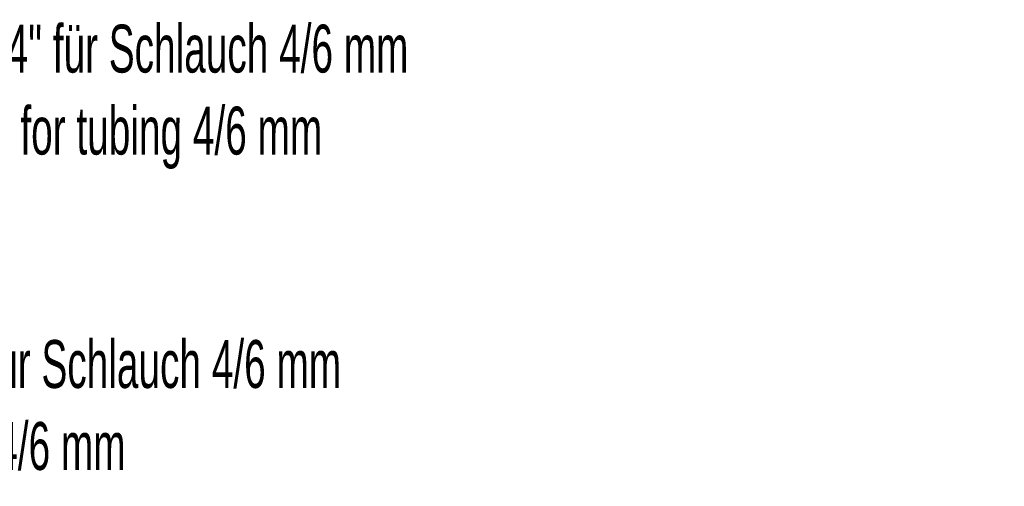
# Model space of a CAD drawing. Header units: millimetres. Extents: x 0 to 2100, y 0 to 1485.
# Tile 21 of 43: x 1307 to 1579, y 592 to 720. Entities that reach past the tile are written whole.
import ezdxf

# ---------------------------------------------------------------- set-up
doc = ezdxf.new("R2010")
doc.units = ezdxf.units.MM
doc.header["$LTSCALE"] = 5
doc.styles.add('SLDTEXTSTYLE0', font='TXT', dxfattribs={"width": 0.605})

# ---------------------------------------------------------------- blocks, each defined once
blk = doc.blocks.new('SW_NOTE_0_1')
at = {"color": 0, "linetype": 'Continuous', "lineweight": 0, "char_height": 13.2292, "attachment_point": 1, "style": 'SLDTEXTSTYLE0'}
for s, insert in [('Proben-Zulauf G1/4" für Schlauch 4/6 mm', (2.61, 4.16)), ('Sample inlet G1/4" for tubing 4/6 mm', (2.61, -18.48))]:
    blk.add_mtext(s, dxfattribs=dict(at, insert=insert))
blk = doc.blocks.new('SW_NOTE_0_2')
at = {"color": 0, "linetype": 'Continuous', "lineweight": 0, "char_height": 13.2292, "attachment_point": 1, "style": 'SLDTEXTSTYLE0'}
for s, insert in [('Durchflusszelle (Ablauf) G1/4" für Schlauch 4/6 mm', (2.53, 3.97)), ('Flow cell drain G1/4" for tubing 4/6 mm', (2.53, -18.67))]:
    blk.add_mtext(s, dxfattribs=dict(at, insert=insert))

msp = doc.modelspace()

# ---------------------------------------------------------------- block references
at = {"color": 7, "linetype": 'Continuous', "lineweight": 0}
for name, p in [('SW_NOTE_0_1', (1212.976, 714.959)), ('SW_NOTE_0_2', (1149.286, 628.055))]:
    msp.add_blockref(name, p, dxfattribs=at)

doc.saveas('drawing.dxf')
